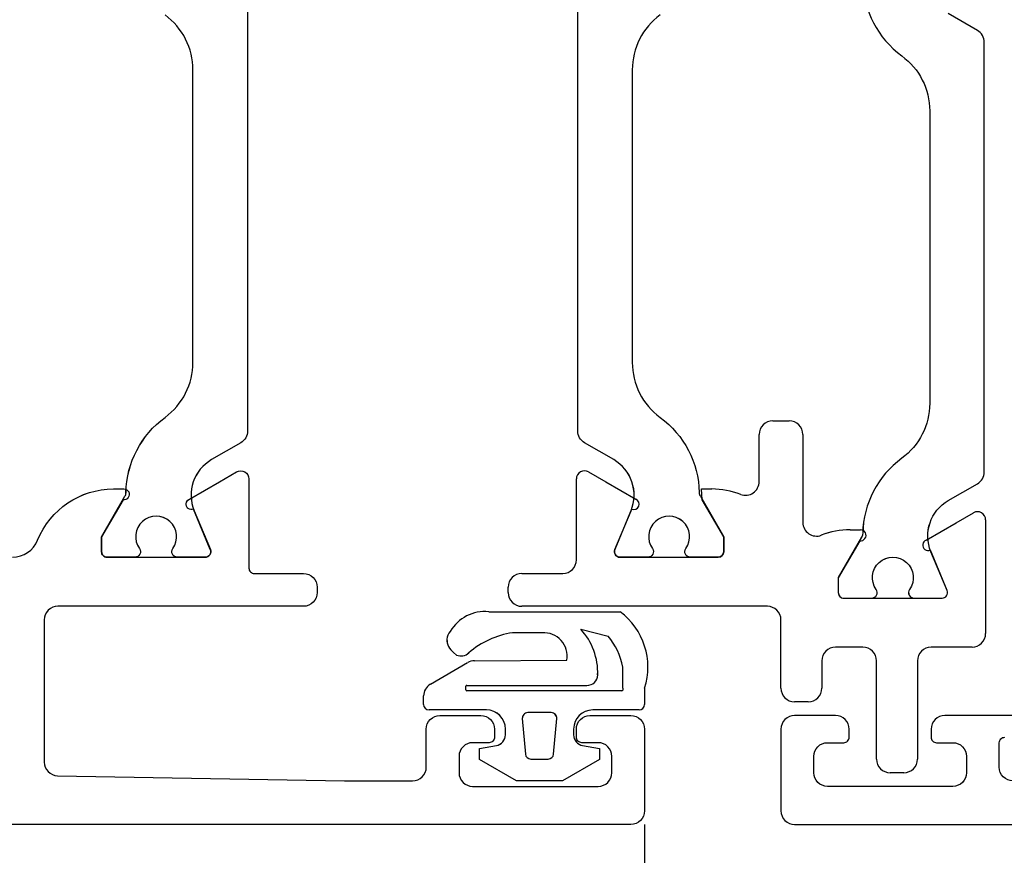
# Model space of a CAD drawing. Header units: millimetres. Extents: x 111285 to 237437, y -9513 to 52045.
# Tile 64 of 117: x 140076 to 140112, y 399 to 430. Entities that reach past the tile are written whole.
import ezdxf

# ---------------------------------------------------------------- set-up
doc = ezdxf.new("R2010")
doc.units = ezdxf.units.MM
doc.header["$LTSCALE"] = 100
doc.layers.get('0').update_dxf_attribs({"color": 252})
doc.layers.add('0-BUITENKOZIJNEN', color=252, linetype='Continuous')

# ---------------------------------------------------------------- blocks, each defined once
blk = doc.blocks.new('SR8-hori')
at = {"linetype": 'Continuous'}
for p, q in [((2461.291, 2.701), (2466.102, 2.7)), ((2459.877, 1.978), (2459.877, 1.978)), ((2459.877, 1.978), (2459.877, 1.978)), ((2459.877, 1.978), (2459.877, 1.978)), ((2463.248, 1.929), (2462.157, 1.93)), ((2462.157, 1.93), (2462.157, 1.93)), ((2463.248, 1.929), (2463.248, 1.929)), ((2464.665, 2.057), (2465.666, 1.802)), ((2459.756, 1.697), (2459.756, 1.697)), ((2465.666, 1.802), (2465.666, 1.802)), ((2460.112, 1.114), (2460, 1.209)), ((2460, 1.209), (2460, 1.209)), ((2460.112, 1.114), (2460.112, 1.114)), ((2460.554, 1.194), (2460.554, 1.194)), ((2460.554, 1.194), (2460.554, 1.194)), ((2460.554, 1.194), (2460.554, 1.194)), ((2459.151, 0.046), (2460.517, 0.835)), ((2460.517, 0.835), (2460.517, 0.835)), ((2460.767, 0.902), (2464.152, 0.927)), ((2460.767, 0.902), (2460.767, 0.902)), ((2464.152, 0.927), (2464.152, 0.927)), ((2466.199, 0.674), (2466.199, 0.674)), ((2459.151, 0.046), (2459.151, 0.046)), ((2460.481, 0.002), (2460.481, 0.002)), ((2460.481, 0.002), (2464.885, 0.001)), ((2460.451, -0.168), (2460.451, -0.028)), ((2460.451, -0.028), (2460.451, -0.028)), ((2466.171, -0.2), (2460.481, -0.198)), ((2466.201, -0.1), (2466.201, -0.1)), ((2466.201, -0.1), (2466.201, -0.17)), ((2466.201, -0.17), (2466.201, -0.17)), ((2467.001, -0.1), (2467.001, -0.7)), ((2458.901, -0.698), (2458.901, -0.387)), ((2458.901, -0.387), (2458.901, -0.387)), ((2461.201, -0.899), (2459.101, -0.898)), ((2463.583, -0.999), (2462.719, -0.999)), ((2462.719, -0.999), (2462.719, -0.999)), ((2463.583, -0.999), (2463.583, -0.999)), ((2466.801, -0.9), (2465.101, -0.9)), ((2462.52, -1.216), (2462.52, -1.216)), ((2462.52, -1.216), (2462.633, -2.516)), ((2463.668, -2.517), (2463.782, -1.217)), ((2463.782, -1.217), (2463.782, -1.217)), ((2461.901, -1.81), (2461.901, -1.599)), ((2464.401, -1.599), (2464.401, -1.811)), ((2460.951, -2.313), (2461.57, -2.204)), ((2460.951, -2.713), (2460.951, -2.313)), ((2463.668, -2.517), (2463.668, -2.517)), ((2464.731, -2.205), (2465.351, -2.314)), ((2465.351, -2.314), (2465.351, -2.714)), ((2462.311, -3.499), (2460.951, -2.713)), ((2462.833, -2.699), (2462.833, -2.699)), ((2462.833, -2.699), (2463.469, -2.699)), ((2463.469, -2.699), (2463.469, -2.699)), ((2465.351, -2.714), (2463.99, -3.499)), ((2463.99, -3.499), (2462.311, -3.499))]:
    blk.add_line(p, q, dxfattribs=at)
for p, q in [((2464.665, 2.057), (2464.665, 2.057)), ((2465.283, 0.383), (2465.283, 0.383)), ((2464.885, 0.001), (2464.885, 0.001)), ((2467, -5.1), (2467, -1019.6))]:
    blk.add_line(p, q)
for points in [[(2452.45, 25.075), (2452.45, 9.325, -0.267949), (2452.2, 8.892), (2451.132, 8.275, 0.376373), (2450.496, 6.402), (2451.087, 4.977, -0.534511), (2450.902, 4.7), (2449.875, 4.7, -0.609065), (2449.712, 5.016, 1.936492), (2448.488, 5.016, -0.609065), (2448.325, 4.7), (2447.3, 4.7, -0.414214), (2447.1, 4.9), (2447.1, 5.45), (2447.956, 6.932, 0.126173), (2447.996, 7.075, -0.233397), (2449.427, 9.824, 0.239087), (2450.45, 11.841), (2450.45, 22.559, 0.239087), (2449.427, 24.576, -0.233397)], [(2467.573, 24.576, 0.239087), (2466.55, 22.559), (2466.55, 11.841, 0.239087), (2467.573, 9.824, -0.233397), (2469.004, 7.075, 0.126173), (2469.044, 6.932), (2469.9, 5.45), (2469.9, 4.9), (2469.9, 4.9, -0.414214), (2469.7, 4.7), (2468.675, 4.7, -0.609065), (2468.512, 5.016, 1.936492), (2467.288, 5.016, -0.609065), (2467.125, 4.7), (2466.098, 4.7, -0.534511), (2465.913, 4.977), (2466.504, 6.402, 0.376373), (2465.868, 8.275), (2464.8, 8.892, -0.267949), (2464.55, 9.325), (2464.55, 25.075, -0.267949)], [(2474.996, 25.825, 0.233397), (2476.427, 23.076, -0.239087), (2477.45, 21.059), (2477.45, 10.341, -0.239087), (2476.427, 8.324, 0.233397), (2474.996, 5.575, -0.126173), (2474.956, 5.432), (2474.1, 3.95), (2474.1, 3.4), (2474.1, 3.4, 0.414214), (2474.3, 3.2), (2475.325, 3.2, 0.609065), (2475.488, 3.516, -1.936492), (2476.712, 3.516, 0.609065), (2476.875, 3.2), (2477.902, 3.2, 0.534511), (2478.087, 3.477), (2477.496, 4.902, -0.376373), (2478.132, 6.775), (2479.2, 7.392, 0.267949), (2479.45, 7.825), (2479.45, 23.575, 0.267949), (2479.2, 24.008), (2478.132, 24.625, -0.376373)], [(2443.831, 4.7, 0.305615), (2444.758, 5.325, -0.305615), (2447.539, 7.2), (2447.916, 7.2, -1.077346), (2447.886, 6.802), (2447.1, 5.44), (2447.1, 4.9), (2447.1, 4.9, 0.414214), (2447.3, 4.7), (2447.3, 4.7), (2450.902, 4.7, 0.534511), (2451.087, 4.977), (2451.087, 4.977), (2450.473, 6.458, -1), (2450.32, 6.828), (2450.32, 6.828), (2451.421, 7.464), (2452.05, 7.827, -0.57735), (2452.5, 7.567), (2452.5, 7.567), (2452.5, 4.3, 0.414214), (2452.7, 4.1), (2452.7, 4.1), (2454.5, 4.1), (2454.5, 4.1, -0.414214), (2455, 3.6), (2455, 3.6), (2455, 3.4, -0.414214), (2454.5, 2.9), (2454.5, 2.9), (2445.5, 2.9, 0.414214), (2445, 2.4), (2445, 2.4), (2445, -2.809, 0.408899), (2445.491, -3.309), (2456, -3.5), (2456, -3.5), (2458.5, -3.5), (2458.5, -3.5, 0.414214), (2459, -3), (2459, -1.6), (2459, -1.6, -0.414214), (2459.5, -1.1), (2461, -1.1, -0.414214), (2461.5, -1.6), (2461.5, -1.9, -0.414214), (2461.3, -2.1), (2460.7, -2.1, 0.414214), (2460.2, -2.6), (2460.2, -2.6), (2460.2, -3.2, 0.414214), (2460.7, -3.7), (2465.3, -3.7), (2465.3, -3.7, 0.414214), (2465.8, -3.2), (2465.8, -2.6, 0.414214), (2465.3, -2.1), (2465.3, -2.1), (2464.7, -2.1, -0.414214), (2464.5, -1.9), (2464.5, -1.6, -0.414214), (2465, -1.1), (2466.5, -1.1, -0.414214), (2467, -1.6), (2467, -4.6), (2467, -4.6, -0.414214), (2466.5, -5.1), (2373.5, -5.1)]]:
    blk.add_lwpolyline(points, format="xyb", dxfattribs=at)
for centre, radius, start, end in [((2461.156, 1.223), 1.485, 84.7926, 149.4418), ((2464.599, 0.673), 2.524, 342.1607, 53.426), ((2460.245, 1.653), 0.49, 138.5032, 174.8745), ((2462.655, -1.271), 3.239, 98.8437, 130.4452), ((2463.309, 1.074), 0.857, 350.0887, 94.0617), ((2462.952, 0.473), 2.332, 357.769, 42.7547), ((2460.346, 1.686), 0.589, 179.0049, 234.085), ((2463.839, 0.25), 2.398, 10.1825, 40.3565), ((2460.276, 1.47), 0.392, 245.2534, 315.2852), ((2460.767, 0.402), 0.5, 89.9865, 119.9865), ((2464.892, 0.391), 0.39, 268.98, 358.7916), ((2403.92, 0.117), 62.281, 359.8007, 0.51209), ((2459.401, -0.387), 0.5, 119.9865, 179.9865), ((2460.481, -0.028), 0.03, 89.9865, 179.9865), ((2460.481, -0.168), 0.03, 179.9865, 269.9865), ((2466.171, -0.17), 0.03, 269.9865, 359.9865), ((2459.101, -0.698), 0.2, 179.9865, 269.9865), ((2466.801, -0.7), 0.2, 269.9865, 359.9865), ((2461.201, -1.599), 0.7, 359.9865, 89.9865), ((2462.719, -1.199), 0.2, 89.9865, 184.9865), ((2463.583, -1.199), 0.2, 354.9865, 89.9865), ((2465.101, -1.6), 0.7, 89.9865, 179.9865), ((2461.501, -1.81), 0.4, 279.9865, 359.9865), ((2464.801, -1.811), 0.4, 179.9865, 259.9865), ((2462.833, -2.499), 0.2, 184.9865, 269.9865), ((2463.469, -2.499), 0.2, 269.9865, 354.9865)]:
    blk.add_arc(centre, radius, start, end, dxfattribs=at)
blk.add_arc((2467, -5.1), 1014.5, 179.997825, 270)
at = {"layer": '0-BUITENKOZIJNEN', "linetype": 'Continuous'}
for p, q in [((2471.7, 9.7), (2471.7, 9.7)), ((2471.7, 9.7), (2472.3, 9.7)), ((2472.3, 9.7), (2472.3, 9.7)), ((2471.2, 9.2), (2471.2, 9.2)), ((2471.2, 7.47), (2471.2, 9.2)), ((2472.8, 9.2), (2472.8, 9.2)), ((2472.8, 9.2), (2472.8, 5.973)), ((2464.95, 7.827), (2465.579, 7.464)), ((2464.5, 4.6), (2464.5, 7.567)), ((2465.579, 7.464), (2465.579, 7.464)), ((2465.579, 7.464), (2466.68, 6.828)), ((2471.2, 7.47), (2471.2, 7.47)), ((2469.114, 6.802), (2469.084, 7.2)), ((2469.084, 7.2), (2469.461, 7.2)), ((2469.9, 5.44), (2469.114, 6.802)), ((2466.527, 6.458), (2465.913, 4.977)), ((2466.527, 6.458), (2466.527, 6.458)), ((2478.421, 5.964), (2479.05, 6.327)), ((2479.05, 6.327), (2479.05, 6.327)), ((2472.8, 5.973), (2472.8, 5.973)), ((2477.32, 5.328), (2478.421, 5.964)), ((2478.421, 5.964), (2478.421, 5.964)), ((2479.5, 6.067), (2479.5, 1.9)), ((2469.9, 4.9), (2469.9, 5.44)), ((2473.477, 5.506), (2473.477, 5.506)), ((2474.539, 5.7), (2474.539, 5.7)), ((2474.539, 5.7), (2474.916, 5.7)), ((2474.916, 5.7), (2474.916, 5.7)), ((2474.886, 5.302), (2474.1, 3.94)), ((2474.886, 5.302), (2474.886, 5.302)), ((2477.32, 5.328), (2477.32, 5.328)), ((2465.913, 4.977), (2465.913, 4.977)), ((2466.098, 4.7), (2469.7, 4.7)), ((2469.9, 4.9), (2469.9, 4.9)), ((2478.087, 3.477), (2477.473, 4.958)), ((2462.5, 4.1), (2464, 4.1)), ((2474.1, 3.94), (2474.1, 3.94)), ((2474.1, 3.94), (2474.1, 3.4)), ((2462, 3.4), (2462, 3.6)), ((2474.1, 3.4), (2474.1, 3.4)), ((2478.087, 3.477), (2478.087, 3.477)), ((2471.5, 2.9), (2462.5, 2.9)), ((2471.5, 2.9), (2471.5, 2.9)), ((2474.3, 3.2), (2474.3, 3.2)), ((2474.3, 3.2), (2477.902, 3.2)), ((2477.902, 3.2), (2477.902, 3.2)), ((2472, -0.1), (2472, 2.4)), ((2472, 2.4), (2472, 2.4)), ((2479.5, 1.9), (2479.5, 1.9)), ((2475, 1.4), (2474, 1.4)), ((2474, 1.4), (2474, 1.4)), ((2475, 1.4), (2475, 1.4)), ((2479, 1.4), (2477.5, 1.4)), ((2479, 1.4), (2479, 1.4)), ((2473.5, 0.9), (2473.5, 0.9)), ((2473.5, 0.9), (2473.5, -0.1)), ((2475.5, -2.7), (2475.5, 0.9)), ((2475.5, 0.9), (2475.5, 0.9)), ((2477, 0.9), (2477, -2.7)), ((2473, -0.6), (2472.5, -0.6)), ((2476.5, -3.2), (2476, -3.2))]:
    blk.add_line(p, q, dxfattribs=at)
for points in [[(2480.5, -3.5, -0.414214), (2480, -3), (2480, -3), (2480, -2.1), (2480, -2.1, -0.414214), (2480.2, -1.9)], [(2481.1, -1.1), (2478, -1.1), (2478, -1.1, 0.414214), (2477.5, -1.6), (2477.5, -1.6), (2477.5, -1.9), (2477.5, -1.9, 0.414214), (2477.7, -2.1), (2477.7, -2.1), (2478.3, -2.1), (2478.3, -2.1, -0.414214), (2478.8, -2.6), (2478.8, -2.6), (2478.8, -3.2), (2478.8, -3.2, -0.414214), (2478.3, -3.7), (2473.7, -3.7, -0.414214), (2473.2, -3.2), (2473.2, -3.2), (2473.2, -2.6), (2473.2, -2.6, -0.414214), (2473.7, -2.1), (2473.7, -2.1), (2474.3, -2.1), (2474.3, -2.1, 0.414214), (2474.5, -1.9), (2474.5, -1.9), (2474.5, -1.6), (2474.5, -1.6, 0.414214), (2474, -1.1), (2474, -1.1), (2472.5, -1.1), (2472.5, -1.1, 0.414214), (2472, -1.6), (2472, -1.6), (2472, -4.6, 0.414214), (2472.5, -5.1), (2472.5, -5.1), (2539.5, -5.1, 0.414214)]]:
    blk.add_lwpolyline(points, format="xyb", dxfattribs=at)
for centre, radius, start, end in [((2471.7, 9.2), 0.5, 90, 180), ((2472.3, 9.2), 0.5, 0, 90), ((2464.8, 7.567), 0.3, 60, 180), ((2470.7, 7.47), 0.5, 249.2169, 0), ((2469.444, 4.161), 3.039, 69.2169, 89.679), ((2466.604, 6.643), 0.2, 247.5, 67.5), ((2479.2, 6.067), 0.3, 360, 120), ((2473.3, 5.973), 0.5, 180, 290.7284), ((2474.539, 2.7), 3, 90, 110.7284), ((2474.916, 5.5), 0.2, 261.4707, 90), ((2477.396, 5.143), 0.2, 112.5, 292.5), ((2466.098, 4.9), 0.2, 157.5, 270), ((2469.7, 4.9), 0.2, 270, 360), ((2464, 4.6), 0.5, 270, 0), ((2462.5, 3.6), 0.5, 90, 180), ((2462.5, 3.4), 0.5, 180, 270), ((2474.3, 3.4), 0.2, 180, 270), ((2477.902, 3.4), 0.2, 270, 22.5), ((2471.5, 2.4), 0.5, 0, 90), ((2479, 1.9), 0.5, 270, 0), ((2474, 0.9), 0.5, 90, 180), ((2475, 0.9), 0.5, 0, 90), ((2477.5, 0.9), 0.5, 90, 180), ((2472.5, -0.1), 0.5, 180, 270), ((2473, -0.1), 0.5, 270, 0), ((2476, -2.7), 0.5, 180, 270), ((2476.5, -2.7), 0.5, 270, 0)]:
    blk.add_arc(centre, radius, start, end, dxfattribs=at)
blk = doc.blocks.new('onderlegger beganegrond')
blk.add_blockref('SR8-hori', (11480, 405.1))

msp = doc.modelspace()

# ---------------------------------------------------------------- linework, layer by layer
at = {"linetype": 'Continuous'}
for p, q in [((140093.289, 407.801), (140098.101, 407.8)), ((140093.289, 407.801), (140098.101, 407.8)), ((140093.289, 407.801), (140098.101, 407.8)), ((140091.876, 407.078), (140091.876, 407.078)), ((140091.876, 407.078), (140091.876, 407.078)), ((140091.876, 407.078), (140091.876, 407.078)), ((140091.876, 407.078), (140091.876, 407.078)), ((140091.876, 407.078), (140091.876, 407.078)), ((140091.876, 407.078), (140091.876, 407.078)), ((140091.876, 407.078), (140091.876, 407.078)), ((140091.876, 407.078), (140091.876, 407.078)), ((140091.876, 407.078), (140091.876, 407.078)), ((140096.663, 407.157), (140097.665, 406.902)), ((140096.663, 407.157), (140097.665, 406.902)), ((140096.663, 407.157), (140097.665, 406.902)), ((140091.755, 406.797), (140091.755, 406.797)), ((140091.755, 406.797), (140091.755, 406.797)), ((140091.755, 406.797), (140091.755, 406.797)), ((140095.246, 407.029), (140094.156, 407.03)), ((140094.156, 407.03), (140094.156, 407.03)), ((140095.246, 407.029), (140094.156, 407.03)), ((140094.156, 407.03), (140094.156, 407.03)), ((140095.246, 407.029), (140094.156, 407.03)), ((140094.156, 407.03), (140094.156, 407.03)), ((140095.246, 407.029), (140095.246, 407.029)), ((140095.246, 407.029), (140095.246, 407.029)), ((140095.246, 407.029), (140095.246, 407.029)), ((140097.665, 406.902), (140097.665, 406.902)), ((140097.665, 406.902), (140097.665, 406.902)), ((140097.665, 406.902), (140097.665, 406.902)), ((140092.11, 406.214), (140091.998, 406.309)), ((140091.998, 406.309), (140091.998, 406.309)), ((140092.11, 406.214), (140091.998, 406.309)), ((140091.998, 406.309), (140091.998, 406.309)), ((140092.11, 406.214), (140091.998, 406.309)), ((140091.998, 406.309), (140091.998, 406.309)), ((140092.11, 406.214), (140092.11, 406.214)), ((140092.11, 406.214), (140092.11, 406.214)), ((140092.11, 406.214), (140092.11, 406.214)), ((140092.553, 406.294), (140092.553, 406.294)), ((140092.553, 406.294), (140092.553, 406.294)), ((140092.553, 406.294), (140092.553, 406.294)), ((140092.553, 406.294), (140092.553, 406.294)), ((140092.553, 406.294), (140092.553, 406.294)), ((140092.553, 406.294), (140092.553, 406.294)), ((140092.553, 406.294), (140092.553, 406.294)), ((140092.553, 406.294), (140092.553, 406.294)), ((140092.553, 406.294), (140092.553, 406.294)), ((140092.766, 406.002), (140096.151, 406.027)), ((140092.766, 406.002), (140096.151, 406.027)), ((140092.766, 406.002), (140096.151, 406.027)), ((140092.766, 406.002), (140092.766, 406.002)), ((140092.766, 406.002), (140092.766, 406.002)), ((140092.766, 406.002), (140092.766, 406.002)), ((140096.151, 406.027), (140096.151, 406.027)), ((140096.151, 406.027), (140096.151, 406.027)), ((140096.151, 406.027), (140096.151, 406.027)), ((140091.15, 405.146), (140092.516, 405.935)), ((140091.15, 405.146), (140092.516, 405.935)), ((140091.15, 405.146), (140092.516, 405.935)), ((140092.516, 405.935), (140092.516, 405.935)), ((140092.516, 405.935), (140092.516, 405.935)), ((140092.516, 405.935), (140092.516, 405.935)), ((140098.198, 405.774), (140098.198, 405.774)), ((140098.198, 405.774), (140098.198, 405.774)), ((140098.198, 405.774), (140098.198, 405.774)), ((140091.15, 405.146), (140091.15, 405.146)), ((140091.15, 405.146), (140091.15, 405.146)), ((140091.15, 405.146), (140091.15, 405.146)), ((140092.449, 404.932), (140092.449, 405.072)), ((140092.449, 405.072), (140092.449, 405.072)), ((140092.449, 404.932), (140092.449, 405.072)), ((140092.449, 405.072), (140092.449, 405.072)), ((140092.449, 404.932), (140092.449, 405.072)), ((140092.449, 405.072), (140092.449, 405.072)), ((140092.479, 405.102), (140092.479, 405.102)), ((140092.479, 405.102), (140096.884, 405.101)), ((140092.479, 405.102), (140092.479, 405.102)), ((140092.479, 405.102), (140096.884, 405.101)), ((140092.479, 405.102), (140092.479, 405.102)), ((140092.479, 405.102), (140096.884, 405.101)), ((140098.17, 404.9), (140092.479, 404.902)), ((140098.17, 404.9), (140092.479, 404.902)), ((140098.17, 404.9), (140092.479, 404.902)), ((140098.2, 405), (140098.2, 405)), ((140098.2, 405), (140098.2, 404.93)), ((140098.2, 405), (140098.2, 405)), ((140098.2, 405), (140098.2, 404.93)), ((140098.2, 405), (140098.2, 405)), ((140098.2, 405), (140098.2, 404.93)), ((140098.2, 404.93), (140098.2, 404.93)), ((140098.2, 404.93), (140098.2, 404.93)), ((140098.2, 404.93), (140098.2, 404.93)), ((140099, 405), (140099, 404.4)), ((140099, 405), (140099, 404.4)), ((140099, 405), (140099, 404.4)), ((140090.9, 404.402), (140090.9, 404.713)), ((140090.9, 404.713), (140090.9, 404.713)), ((140090.9, 404.402), (140090.9, 404.713)), ((140090.9, 404.713), (140090.9, 404.713)), ((140090.9, 404.402), (140090.9, 404.713)), ((140090.9, 404.713), (140090.9, 404.713)), ((140093.199, 404.201), (140091.099, 404.202)), ((140093.199, 404.201), (140091.099, 404.202)), ((140093.199, 404.201), (140091.099, 404.202)), ((140098.799, 404.2), (140097.099, 404.2)), ((140098.799, 404.2), (140097.099, 404.2)), ((140098.799, 404.2), (140097.099, 404.2)), ((140094.518, 403.884), (140094.518, 403.884)), ((140094.518, 403.884), (140094.632, 402.584)), ((140094.518, 403.884), (140094.518, 403.884)), ((140094.518, 403.884), (140094.632, 402.584)), ((140094.518, 403.884), (140094.518, 403.884)), ((140094.518, 403.884), (140094.632, 402.584)), ((140095.581, 404.101), (140094.718, 404.101)), ((140094.718, 404.101), (140094.718, 404.101)), ((140095.581, 404.101), (140094.718, 404.101)), ((140094.718, 404.101), (140094.718, 404.101)), ((140095.581, 404.101), (140094.718, 404.101)), ((140094.718, 404.101), (140094.718, 404.101)), ((140095.581, 404.101), (140095.581, 404.101)), ((140095.581, 404.101), (140095.581, 404.101)), ((140095.581, 404.101), (140095.581, 404.101)), ((140095.666, 402.583), (140095.78, 403.883)), ((140095.666, 402.583), (140095.78, 403.883)), ((140095.666, 402.583), (140095.78, 403.883)), ((140095.78, 403.883), (140095.78, 403.883)), ((140095.78, 403.883), (140095.78, 403.883)), ((140095.78, 403.883), (140095.78, 403.883)), ((140093.899, 403.29), (140093.899, 403.501)), ((140093.899, 403.29), (140093.899, 403.501)), ((140093.899, 403.29), (140093.899, 403.501)), ((140096.399, 403.501), (140096.399, 403.289)), ((140096.399, 403.501), (140096.399, 403.289)), ((140096.399, 403.501), (140096.399, 403.289)), ((140092.949, 402.787), (140093.569, 402.896)), ((140092.949, 402.787), (140093.569, 402.896)), ((140092.949, 402.787), (140093.569, 402.896)), ((140092.949, 402.387), (140092.949, 402.787)), ((140092.949, 402.387), (140092.949, 402.787)), ((140092.949, 402.387), (140092.949, 402.787)), ((140096.73, 402.895), (140097.349, 402.786)), ((140096.73, 402.895), (140097.349, 402.786)), ((140096.73, 402.895), (140097.349, 402.786)), ((140097.349, 402.786), (140097.349, 402.386)), ((140097.349, 402.786), (140097.349, 402.386)), ((140097.349, 402.786), (140097.349, 402.386)), ((140094.309, 401.601), (140092.949, 402.387)), ((140094.309, 401.601), (140092.949, 402.387)), ((140094.309, 401.601), (140092.949, 402.387)), ((140094.831, 402.401), (140094.831, 402.401)), ((140094.831, 402.401), (140095.467, 402.401)), ((140094.831, 402.401), (140094.831, 402.401)), ((140094.831, 402.401), (140095.467, 402.401)), ((140094.831, 402.401), (140094.831, 402.401)), ((140094.831, 402.401), (140095.467, 402.401)), ((140095.467, 402.401), (140095.467, 402.401)), ((140095.467, 402.401), (140095.467, 402.401)), ((140095.467, 402.401), (140095.467, 402.401)), ((140095.666, 402.583), (140095.666, 402.583)), ((140095.666, 402.583), (140095.666, 402.583)), ((140095.666, 402.583), (140095.666, 402.583)), ((140097.349, 402.386), (140095.989, 401.601)), ((140097.349, 402.386), (140095.989, 401.601)), ((140097.349, 402.386), (140095.989, 401.601)), ((140095.989, 401.601), (140094.309, 401.601)), ((140095.989, 401.601), (140094.309, 401.601)), ((140095.989, 401.601), (140094.309, 401.601))]:
    msp.add_line(p, q, dxfattribs=at)
for p, q in [((140096.663, 407.157), (140096.663, 407.157)), ((140096.663, 407.157), (140096.663, 407.157)), ((140096.663, 407.157), (140096.663, 407.157)), ((140097.281, 405.483), (140097.281, 405.483)), ((140097.281, 405.483), (140097.281, 405.483)), ((140097.281, 405.483), (140097.281, 405.483)), ((140096.884, 405.101), (140096.884, 405.101)), ((140096.884, 405.101), (140096.884, 405.101)), ((140096.884, 405.101), (140096.884, 405.101)), ((140098.999, 400), (140098.999, -614.5)), ((140098.999, 400), (140098.999, -614.5)), ((140098.999, 400), (140098.999, -614.5))]:
    msp.add_line(p, q)
for points in [[(140106.994, 430.925, 0.233397), (140108.426, 428.176, -0.239087), (140109.449, 426.159), (140109.449, 415.441, -0.239087), (140108.426, 413.424, 0.233397), (140106.994, 410.675, -0.126173), (140106.954, 410.532), (140106.099, 409.05), (140106.099, 408.5), (140106.099, 408.5, 0.414214), (140106.299, 408.3), (140107.324, 408.3, 0.609065), (140107.487, 408.616, -1.936492), (140108.71, 408.616, 0.609065), (140108.873, 408.3), (140109.9, 408.3, 0.534511), (140110.085, 408.577), (140109.495, 410.002, -0.376373), (140110.13, 411.875), (140111.199, 412.492, 0.267949), (140111.449, 412.925), (140111.449, 428.675, 0.267949), (140111.199, 429.108), (140110.13, 429.725, -0.376373)], [(140106.994, 430.925, 0.233397), (140108.426, 428.176, -0.239087), (140109.449, 426.159), (140109.449, 415.441, -0.239087), (140108.426, 413.424, 0.233397), (140106.994, 410.675, -0.126173), (140106.954, 410.532), (140106.099, 409.05), (140106.099, 408.5), (140106.099, 408.5, 0.414214), (140106.299, 408.3), (140107.324, 408.3, 0.609065), (140107.487, 408.616, -1.936492), (140108.71, 408.616, 0.609065), (140108.873, 408.3), (140109.9, 408.3, 0.534511), (140110.085, 408.577), (140109.495, 410.002, -0.376373), (140110.13, 411.875), (140111.199, 412.492, 0.267949), (140111.449, 412.925), (140111.449, 428.675, 0.267949), (140111.199, 429.108), (140110.13, 429.725, -0.376373)], [(140106.994, 430.925, 0.233397), (140108.426, 428.176, -0.239087), (140109.449, 426.159), (140109.449, 415.441, -0.239087), (140108.426, 413.424, 0.233397), (140106.994, 410.675, -0.126173), (140106.954, 410.532), (140106.099, 409.05), (140106.099, 408.5), (140106.099, 408.5, 0.414214), (140106.299, 408.3), (140107.324, 408.3, 0.609065), (140107.487, 408.616, -1.936492), (140108.71, 408.616, 0.609065), (140108.873, 408.3), (140109.9, 408.3, 0.534511), (140110.085, 408.577), (140109.495, 410.002, -0.376373), (140110.13, 411.875), (140111.199, 412.492, 0.267949), (140111.449, 412.925), (140111.449, 428.675, 0.267949), (140111.199, 429.108), (140110.13, 429.725, -0.376373)], [(140084.449, 430.175), (140084.449, 414.425, -0.267949), (140084.199, 413.992), (140083.13, 413.375, 0.376373), (140082.495, 411.502), (140083.085, 410.077, -0.534511), (140082.9, 409.8), (140081.873, 409.8, -0.609065), (140081.71, 410.116, 1.936492), (140080.487, 410.116, -0.609065), (140080.324, 409.8), (140079.299, 409.8, -0.414214), (140079.099, 410), (140079.099, 410.55), (140079.954, 412.032, 0.126173), (140079.994, 412.175, -0.233397), (140081.426, 414.924, 0.239087), (140082.449, 416.941), (140082.449, 427.659, 0.239087), (140081.426, 429.676, -0.233397)], [(140084.449, 430.175), (140084.449, 414.425, -0.267949), (140084.199, 413.992), (140083.13, 413.375, 0.376373), (140082.495, 411.502), (140083.085, 410.077, -0.534511), (140082.9, 409.8), (140081.873, 409.8, -0.609065), (140081.71, 410.116, 1.936492), (140080.487, 410.116, -0.609065), (140080.324, 409.8), (140079.299, 409.8, -0.414214), (140079.099, 410), (140079.099, 410.55), (140079.954, 412.032, 0.126173), (140079.994, 412.175, -0.233397), (140081.426, 414.924, 0.239087), (140082.449, 416.941), (140082.449, 427.659, 0.239087), (140081.426, 429.676, -0.233397)], [(140084.449, 430.175), (140084.449, 414.425, -0.267949), (140084.199, 413.992), (140083.13, 413.375, 0.376373), (140082.495, 411.502), (140083.085, 410.077, -0.534511), (140082.9, 409.8), (140081.873, 409.8, -0.609065), (140081.71, 410.116, 1.936492), (140080.487, 410.116, -0.609065), (140080.324, 409.8), (140079.299, 409.8, -0.414214), (140079.099, 410), (140079.099, 410.55), (140079.954, 412.032, 0.126173), (140079.994, 412.175, -0.233397), (140081.426, 414.924, 0.239087), (140082.449, 416.941), (140082.449, 427.659, 0.239087), (140081.426, 429.676, -0.233397)], [(140099.571, 429.676, 0.239087), (140098.549, 427.659), (140098.549, 416.941, 0.239087), (140099.571, 414.924, -0.233397), (140101.003, 412.175, 0.126173), (140101.043, 412.032), (140101.899, 410.55), (140101.899, 410), (140101.899, 410, -0.414214), (140101.699, 409.8), (140100.673, 409.8, -0.609065), (140100.51, 410.116, 1.936492), (140099.287, 410.116, -0.609065), (140099.124, 409.8), (140098.097, 409.8, -0.534511), (140097.912, 410.077), (140098.502, 411.502, 0.376373), (140097.867, 413.375), (140096.799, 413.992, -0.267949), (140096.549, 414.425), (140096.549, 430.175, -0.267949)], [(140099.571, 429.676, 0.239087), (140098.549, 427.659), (140098.549, 416.941, 0.239087), (140099.571, 414.924, -0.233397), (140101.003, 412.175, 0.126173), (140101.043, 412.032), (140101.899, 410.55), (140101.899, 410), (140101.899, 410, -0.414214), (140101.699, 409.8), (140100.673, 409.8, -0.609065), (140100.51, 410.116, 1.936492), (140099.287, 410.116, -0.609065), (140099.124, 409.8), (140098.097, 409.8, -0.534511), (140097.912, 410.077), (140098.502, 411.502, 0.376373), (140097.867, 413.375), (140096.799, 413.992, -0.267949), (140096.549, 414.425), (140096.549, 430.175, -0.267949)], [(140099.571, 429.676, 0.239087), (140098.549, 427.659), (140098.549, 416.941, 0.239087), (140099.571, 414.924, -0.233397), (140101.003, 412.175, 0.126173), (140101.043, 412.032), (140101.899, 410.55), (140101.899, 410), (140101.899, 410, -0.414214), (140101.699, 409.8), (140100.673, 409.8, -0.609065), (140100.51, 410.116, 1.936492), (140099.287, 410.116, -0.609065), (140099.124, 409.8), (140098.097, 409.8, -0.534511), (140097.912, 410.077), (140098.502, 411.502, 0.376373), (140097.867, 413.375), (140096.799, 413.992, -0.267949), (140096.549, 414.425), (140096.549, 430.175, -0.267949)], [(140075.829, 409.8, 0.305615), (140076.756, 410.425, -0.305615), (140079.537, 412.3), (140079.915, 412.3, -1.077346), (140079.885, 411.902), (140079.099, 410.54), (140079.099, 410), (140079.099, 410, 0.414214), (140079.299, 409.8), (140079.299, 409.8), (140082.9, 409.8, 0.534511), (140083.085, 410.077), (140083.085, 410.077), (140082.471, 411.558, -1), (140082.318, 411.928), (140082.318, 411.928), (140083.42, 412.564), (140084.049, 412.927, -0.57735), (140084.499, 412.667), (140084.499, 412.667), (140084.499, 409.4, 0.414214), (140084.699, 409.2), (140084.699, 409.2), (140086.499, 409.2), (140086.499, 409.2, -0.414214), (140086.999, 408.7), (140086.999, 408.7), (140086.999, 408.5, -0.414214), (140086.499, 408), (140086.499, 408), (140077.499, 408, 0.414214), (140076.999, 407.5), (140076.999, 407.5), (140076.999, 402.291, 0.408899), (140077.489, 401.791), (140087.999, 401.6), (140087.999, 401.6), (140090.499, 401.6), (140090.499, 401.6, 0.414214), (140090.999, 402.1), (140090.999, 403.5), (140090.999, 403.5, -0.414214), (140091.499, 404), (140092.999, 404, -0.414214), (140093.499, 403.5), (140093.499, 403.2, -0.414214), (140093.299, 403), (140092.699, 403, 0.414214), (140092.199, 402.5), (140092.199, 402.5), (140092.199, 401.9, 0.414214), (140092.699, 401.4), (140097.299, 401.4), (140097.299, 401.4, 0.414214), (140097.799, 401.9), (140097.799, 402.5, 0.414214), (140097.299, 403), (140097.299, 403), (140096.699, 403, -0.414214), (140096.499, 403.2), (140096.499, 403.5, -0.414214), (140096.999, 404), (140098.499, 404, -0.414214), (140098.999, 403.5), (140098.999, 400.5), (140098.999, 400.5, -0.414214), (140098.499, 400), (140005.499, 400)], [(140075.829, 409.8, 0.305615), (140076.756, 410.425, -0.305615), (140079.537, 412.3), (140079.915, 412.3, -1.077346), (140079.885, 411.902), (140079.099, 410.54), (140079.099, 410), (140079.099, 410, 0.414214), (140079.299, 409.8), (140079.299, 409.8), (140082.9, 409.8, 0.534511), (140083.085, 410.077), (140083.085, 410.077), (140082.471, 411.558, -1), (140082.318, 411.928), (140082.318, 411.928), (140083.42, 412.564), (140084.049, 412.927, -0.57735), (140084.499, 412.667), (140084.499, 412.667), (140084.499, 409.4, 0.414214), (140084.699, 409.2), (140084.699, 409.2), (140086.499, 409.2), (140086.499, 409.2, -0.414214), (140086.999, 408.7), (140086.999, 408.7), (140086.999, 408.5, -0.414214), (140086.499, 408), (140086.499, 408), (140077.499, 408, 0.414214), (140076.999, 407.5), (140076.999, 407.5), (140076.999, 402.291, 0.408899), (140077.489, 401.791), (140087.999, 401.6), (140087.999, 401.6), (140090.499, 401.6), (140090.499, 401.6, 0.414214), (140090.999, 402.1), (140090.999, 403.5), (140090.999, 403.5, -0.414214), (140091.499, 404), (140092.999, 404, -0.414214), (140093.499, 403.5), (140093.499, 403.2, -0.414214), (140093.299, 403), (140092.699, 403, 0.414214), (140092.199, 402.5), (140092.199, 402.5), (140092.199, 401.9, 0.414214), (140092.699, 401.4), (140097.299, 401.4), (140097.299, 401.4, 0.414214), (140097.799, 401.9), (140097.799, 402.5, 0.414214), (140097.299, 403), (140097.299, 403), (140096.699, 403, -0.414214), (140096.499, 403.2), (140096.499, 403.5, -0.414214), (140096.999, 404), (140098.499, 404, -0.414214), (140098.999, 403.5), (140098.999, 400.5), (140098.999, 400.5, -0.414214), (140098.499, 400), (140005.499, 400)], [(140075.829, 409.8, 0.305615), (140076.756, 410.425, -0.305615), (140079.537, 412.3), (140079.915, 412.3, -1.077346), (140079.885, 411.902), (140079.099, 410.54), (140079.099, 410), (140079.099, 410, 0.414214), (140079.299, 409.8), (140079.299, 409.8), (140082.9, 409.8, 0.534511), (140083.085, 410.077), (140083.085, 410.077), (140082.471, 411.558, -1), (140082.318, 411.928), (140082.318, 411.928), (140083.42, 412.564), (140084.049, 412.927, -0.57735), (140084.499, 412.667), (140084.499, 412.667), (140084.499, 409.4, 0.414214), (140084.699, 409.2), (140084.699, 409.2), (140086.499, 409.2), (140086.499, 409.2, -0.414214), (140086.999, 408.7), (140086.999, 408.7), (140086.999, 408.5, -0.414214), (140086.499, 408), (140086.499, 408), (140077.499, 408, 0.414214), (140076.999, 407.5), (140076.999, 407.5), (140076.999, 402.291, 0.408899), (140077.489, 401.791), (140087.999, 401.6), (140087.999, 401.6), (140090.499, 401.6), (140090.499, 401.6, 0.414214), (140090.999, 402.1), (140090.999, 403.5), (140090.999, 403.5, -0.414214), (140091.499, 404), (140092.999, 404, -0.414214), (140093.499, 403.5), (140093.499, 403.2, -0.414214), (140093.299, 403), (140092.699, 403, 0.414214), (140092.199, 402.5), (140092.199, 402.5), (140092.199, 401.9, 0.414214), (140092.699, 401.4), (140097.299, 401.4), (140097.299, 401.4, 0.414214), (140097.799, 401.9), (140097.799, 402.5, 0.414214), (140097.299, 403), (140097.299, 403), (140096.699, 403, -0.414214), (140096.499, 403.2), (140096.499, 403.5, -0.414214), (140096.999, 404), (140098.499, 404, -0.414214), (140098.999, 403.5), (140098.999, 400.5), (140098.999, 400.5, -0.414214), (140098.499, 400), (140005.499, 400)]]:
    msp.add_lwpolyline(points, format="xyb", dxfattribs=at)
for centre, radius, start, end in [((140093.155, 406.323), 1.485, 84.7926, 149.4418), ((140093.155, 406.323), 1.485, 84.7926, 149.4418), ((140093.155, 406.323), 1.485, 84.7926, 149.4418), ((140096.597, 405.773), 2.524, 342.1607, 53.426), ((140096.597, 405.773), 2.524, 342.1607, 53.426), ((140096.597, 405.773), 2.524, 342.1607, 53.426), ((140092.243, 406.753), 0.49, 138.5032, 174.8745), ((140092.243, 406.753), 0.49, 138.5032, 174.8745), ((140092.243, 406.753), 0.49, 138.5032, 174.8745), ((140094.95, 405.573), 2.332, 357.769, 42.7547), ((140094.95, 405.573), 2.332, 357.769, 42.7547), ((140094.95, 405.573), 2.332, 357.769, 42.7547), ((140092.344, 406.786), 0.589, 179.0049, 234.085), ((140092.344, 406.786), 0.589, 179.0049, 234.085), ((140092.344, 406.786), 0.589, 179.0049, 234.085), ((140094.654, 403.829), 3.239, 98.8437, 130.4452), ((140094.654, 403.829), 3.239, 98.8437, 130.4452), ((140094.654, 403.829), 3.239, 98.8437, 130.4452), ((140095.307, 406.174), 0.857, 350.0887, 94.0617), ((140095.307, 406.174), 0.857, 350.0887, 94.0617), ((140095.307, 406.174), 0.857, 350.0887, 94.0617), ((140095.837, 405.35), 2.398, 10.1825, 40.3565), ((140095.837, 405.35), 2.398, 10.1825, 40.3565), ((140095.837, 405.35), 2.398, 10.1825, 40.3565), ((140092.274, 406.57), 0.392, 245.2534, 315.2852), ((140092.274, 406.57), 0.392, 245.2534, 315.2852), ((140092.274, 406.57), 0.392, 245.2534, 315.2852), ((140092.766, 405.502), 0.5, 89.9865, 119.9865), ((140092.766, 405.502), 0.5, 89.9865, 119.9865), ((140092.766, 405.502), 0.5, 89.9865, 119.9865), ((140035.919, 405.217), 62.281, 359.8007, 0.51209), ((140035.919, 405.217), 62.281, 359.8007, 0.51209), ((140035.919, 405.217), 62.281, 359.8007, 0.51209), ((140096.891, 405.491), 0.39, 268.98, 358.7916), ((140096.891, 405.491), 0.39, 268.98, 358.7916), ((140096.891, 405.491), 0.39, 268.98, 358.7916), ((140091.4, 404.713), 0.5, 119.9865, 179.9865), ((140091.4, 404.713), 0.5, 119.9865, 179.9865), ((140091.4, 404.713), 0.5, 119.9865, 179.9865), ((140092.479, 405.072), 0.03, 89.9865, 179.9865), ((140092.479, 405.072), 0.03, 89.9865, 179.9865), ((140092.479, 405.072), 0.03, 89.9865, 179.9865), ((140092.479, 404.932), 0.03, 179.9865, 269.9865), ((140092.479, 404.932), 0.03, 179.9865, 269.9865), ((140092.479, 404.932), 0.03, 179.9865, 269.9865), ((140098.17, 404.93), 0.03, 269.9865, 359.9865), ((140098.17, 404.93), 0.03, 269.9865, 359.9865), ((140098.17, 404.93), 0.03, 269.9865, 359.9865), ((140091.1, 404.402), 0.2, 179.9865, 269.9865), ((140091.1, 404.402), 0.2, 179.9865, 269.9865), ((140091.1, 404.402), 0.2, 179.9865, 269.9865), ((140093.199, 403.501), 0.7, 359.9865, 89.9865), ((140093.199, 403.501), 0.7, 359.9865, 89.9865), ((140093.199, 403.501), 0.7, 359.9865, 89.9865), ((140097.099, 403.5), 0.7, 89.9865, 179.9865), ((140097.099, 403.5), 0.7, 89.9865, 179.9865), ((140097.099, 403.5), 0.7, 89.9865, 179.9865), ((140098.8, 404.4), 0.2, 269.9865, 359.9865), ((140098.8, 404.4), 0.2, 269.9865, 359.9865), ((140098.8, 404.4), 0.2, 269.9865, 359.9865), ((140094.718, 403.901), 0.2, 89.9865, 184.9865), ((140094.718, 403.901), 0.2, 89.9865, 184.9865), ((140094.718, 403.901), 0.2, 89.9865, 184.9865), ((140095.581, 403.901), 0.2, 354.9865, 89.9865), ((140095.581, 403.901), 0.2, 354.9865, 89.9865), ((140095.581, 403.901), 0.2, 354.9865, 89.9865), ((140093.499, 403.29), 0.4, 279.9865, 359.9865), ((140093.499, 403.29), 0.4, 279.9865, 359.9865), ((140093.499, 403.29), 0.4, 279.9865, 359.9865), ((140096.799, 403.289), 0.4, 179.9865, 259.9865), ((140096.799, 403.289), 0.4, 179.9865, 259.9865), ((140096.799, 403.289), 0.4, 179.9865, 259.9865), ((140094.831, 402.601), 0.2, 184.9865, 269.9865), ((140094.831, 402.601), 0.2, 184.9865, 269.9865), ((140094.831, 402.601), 0.2, 184.9865, 269.9865), ((140095.467, 402.601), 0.2, 269.9865, 354.9865), ((140095.467, 402.601), 0.2, 269.9865, 354.9865), ((140095.467, 402.601), 0.2, 269.9865, 354.9865)]:
    msp.add_arc(centre, radius, start, end, dxfattribs=at)
at = {"layer": '0-BUITENKOZIJNEN', "linetype": 'Continuous'}
for p, q in [((140103.699, 414.8), (140103.699, 414.8)), ((140103.699, 414.8), (140104.299, 414.8)), ((140103.699, 414.8), (140103.699, 414.8)), ((140103.699, 414.8), (140104.299, 414.8)), ((140103.699, 414.8), (140103.699, 414.8)), ((140103.699, 414.8), (140104.299, 414.8)), ((140104.299, 414.8), (140104.299, 414.8)), ((140104.299, 414.8), (140104.299, 414.8)), ((140104.299, 414.8), (140104.299, 414.8)), ((140103.199, 414.3), (140103.199, 414.3)), ((140103.199, 412.57), (140103.199, 414.3)), ((140103.199, 414.3), (140103.199, 414.3)), ((140103.199, 412.57), (140103.199, 414.3)), ((140103.199, 414.3), (140103.199, 414.3)), ((140103.199, 412.57), (140103.199, 414.3)), ((140104.799, 414.3), (140104.799, 414.3)), ((140104.799, 414.3), (140104.799, 411.073)), ((140104.799, 414.3), (140104.799, 414.3)), ((140104.799, 414.3), (140104.799, 411.073)), ((140104.799, 414.3), (140104.799, 414.3)), ((140104.799, 414.3), (140104.799, 411.073)), ((140096.949, 412.927), (140097.577, 412.564)), ((140096.949, 412.927), (140097.577, 412.564)), ((140096.949, 412.927), (140097.577, 412.564)), ((140096.499, 409.7), (140096.499, 412.667)), ((140096.499, 409.7), (140096.499, 412.667)), ((140096.499, 409.7), (140096.499, 412.667)), ((140097.577, 412.564), (140097.577, 412.564)), ((140097.577, 412.564), (140098.679, 411.928)), ((140097.577, 412.564), (140097.577, 412.564)), ((140097.577, 412.564), (140098.679, 411.928)), ((140097.577, 412.564), (140097.577, 412.564)), ((140097.577, 412.564), (140098.679, 411.928)), ((140103.199, 412.57), (140103.199, 412.57)), ((140103.199, 412.57), (140103.199, 412.57)), ((140103.199, 412.57), (140103.199, 412.57)), ((140101.112, 411.902), (140101.082, 412.3)), ((140101.082, 412.3), (140101.46, 412.3)), ((140101.112, 411.902), (140101.082, 412.3)), ((140101.082, 412.3), (140101.46, 412.3)), ((140101.112, 411.902), (140101.082, 412.3)), ((140101.082, 412.3), (140101.46, 412.3)), ((140101.899, 410.54), (140101.112, 411.902)), ((140101.899, 410.54), (140101.112, 411.902)), ((140101.899, 410.54), (140101.112, 411.902)), ((140098.526, 411.558), (140097.912, 410.077)), ((140098.526, 411.558), (140097.912, 410.077)), ((140098.526, 411.558), (140097.912, 410.077)), ((140098.526, 411.558), (140098.526, 411.558)), ((140098.526, 411.558), (140098.526, 411.558)), ((140098.526, 411.558), (140098.526, 411.558)), ((140110.42, 411.064), (140111.049, 411.427)), ((140110.42, 411.064), (140111.049, 411.427)), ((140110.42, 411.064), (140111.049, 411.427)), ((140111.049, 411.427), (140111.049, 411.427)), ((140111.049, 411.427), (140111.049, 411.427)), ((140111.049, 411.427), (140111.049, 411.427)), ((140104.799, 411.073), (140104.799, 411.073)), ((140104.799, 411.073), (140104.799, 411.073)), ((140104.799, 411.073), (140104.799, 411.073)), ((140109.318, 410.428), (140110.42, 411.064)), ((140109.318, 410.428), (140110.42, 411.064)), ((140109.318, 410.428), (140110.42, 411.064)), ((140110.42, 411.064), (140110.42, 411.064)), ((140110.42, 411.064), (140110.42, 411.064)), ((140110.42, 411.064), (140110.42, 411.064)), ((140111.499, 411.167), (140111.499, 407)), ((140111.499, 411.167), (140111.499, 407)), ((140111.499, 411.167), (140111.499, 407)), ((140106.537, 410.8), (140106.537, 410.8)), ((140106.537, 410.8), (140106.915, 410.8)), ((140106.537, 410.8), (140106.537, 410.8)), ((140106.537, 410.8), (140106.915, 410.8)), ((140106.537, 410.8), (140106.537, 410.8)), ((140106.537, 410.8), (140106.915, 410.8)), ((140106.915, 410.8), (140106.915, 410.8)), ((140106.915, 410.8), (140106.915, 410.8)), ((140106.915, 410.8), (140106.915, 410.8)), ((140101.899, 410), (140101.899, 410.54)), ((140101.899, 410), (140101.899, 410.54)), ((140101.899, 410), (140101.899, 410.54)), ((140105.475, 410.606), (140105.475, 410.606)), ((140105.475, 410.606), (140105.475, 410.606)), ((140105.475, 410.606), (140105.475, 410.606)), ((140106.885, 410.402), (140106.099, 409.04)), ((140106.885, 410.402), (140106.099, 409.04)), ((140106.885, 410.402), (140106.099, 409.04)), ((140106.885, 410.402), (140106.885, 410.402)), ((140106.885, 410.402), (140106.885, 410.402)), ((140106.885, 410.402), (140106.885, 410.402)), ((140109.318, 410.428), (140109.318, 410.428)), ((140109.318, 410.428), (140109.318, 410.428)), ((140109.318, 410.428), (140109.318, 410.428)), ((140097.912, 410.077), (140097.912, 410.077)), ((140097.912, 410.077), (140097.912, 410.077)), ((140097.912, 410.077), (140097.912, 410.077)), ((140101.899, 410), (140101.899, 410)), ((140101.899, 410), (140101.899, 410)), ((140101.899, 410), (140101.899, 410)), ((140110.085, 408.577), (140109.471, 410.058)), ((140110.085, 408.577), (140109.471, 410.058)), ((140110.085, 408.577), (140109.471, 410.058)), ((140098.097, 409.8), (140101.699, 409.8)), ((140098.097, 409.8), (140101.699, 409.8)), ((140098.097, 409.8), (140101.699, 409.8)), ((140094.499, 409.2), (140095.999, 409.2)), ((140094.499, 409.2), (140095.999, 409.2)), ((140094.499, 409.2), (140095.999, 409.2)), ((140106.099, 409.04), (140106.099, 409.04)), ((140106.099, 409.04), (140106.099, 408.5)), ((140106.099, 409.04), (140106.099, 409.04)), ((140106.099, 409.04), (140106.099, 408.5)), ((140106.099, 409.04), (140106.099, 409.04)), ((140106.099, 409.04), (140106.099, 408.5)), ((140093.999, 408.5), (140093.999, 408.7)), ((140093.999, 408.5), (140093.999, 408.7)), ((140093.999, 408.5), (140093.999, 408.7)), ((140106.099, 408.5), (140106.099, 408.5)), ((140106.099, 408.5), (140106.099, 408.5)), ((140106.099, 408.5), (140106.099, 408.5)), ((140110.085, 408.577), (140110.085, 408.577)), ((140110.085, 408.577), (140110.085, 408.577)), ((140110.085, 408.577), (140110.085, 408.577)), ((140106.299, 408.3), (140106.299, 408.3)), ((140106.299, 408.3), (140109.9, 408.3)), ((140106.299, 408.3), (140106.299, 408.3)), ((140106.299, 408.3), (140109.9, 408.3)), ((140106.299, 408.3), (140106.299, 408.3)), ((140106.299, 408.3), (140109.9, 408.3)), ((140109.9, 408.3), (140109.9, 408.3)), ((140109.9, 408.3), (140109.9, 408.3)), ((140109.9, 408.3), (140109.9, 408.3)), ((140103.499, 408), (140094.499, 408)), ((140103.499, 408), (140094.499, 408)), ((140103.499, 408), (140094.499, 408)), ((140103.499, 408), (140103.499, 408)), ((140103.499, 408), (140103.499, 408)), ((140103.499, 408), (140103.499, 408)), ((140103.999, 405), (140103.999, 407.5)), ((140103.999, 407.5), (140103.999, 407.5)), ((140103.999, 405), (140103.999, 407.5)), ((140103.999, 407.5), (140103.999, 407.5)), ((140103.999, 405), (140103.999, 407.5)), ((140103.999, 407.5), (140103.999, 407.5)), ((140111.499, 407), (140111.499, 407)), ((140111.499, 407), (140111.499, 407)), ((140111.499, 407), (140111.499, 407)), ((140106.999, 406.5), (140105.999, 406.5)), ((140105.999, 406.5), (140105.999, 406.5)), ((140106.999, 406.5), (140105.999, 406.5)), ((140105.999, 406.5), (140105.999, 406.5)), ((140106.999, 406.5), (140105.999, 406.5)), ((140105.999, 406.5), (140105.999, 406.5)), ((140106.999, 406.5), (140106.999, 406.5)), ((140106.999, 406.5), (140106.999, 406.5)), ((140106.999, 406.5), (140106.999, 406.5)), ((140110.999, 406.5), (140109.499, 406.5)), ((140110.999, 406.5), (140109.499, 406.5)), ((140110.999, 406.5), (140109.499, 406.5)), ((140110.999, 406.5), (140110.999, 406.5)), ((140110.999, 406.5), (140110.999, 406.5)), ((140110.999, 406.5), (140110.999, 406.5)), ((140105.499, 406), (140105.499, 406)), ((140105.499, 406), (140105.499, 405)), ((140105.499, 406), (140105.499, 406)), ((140105.499, 406), (140105.499, 405)), ((140105.499, 406), (140105.499, 406)), ((140105.499, 406), (140105.499, 405)), ((140107.499, 402.4), (140107.499, 406)), ((140107.499, 406), (140107.499, 406)), ((140107.499, 402.4), (140107.499, 406)), ((140107.499, 406), (140107.499, 406)), ((140107.499, 402.4), (140107.499, 406)), ((140107.499, 406), (140107.499, 406)), ((140108.999, 406), (140108.999, 402.4)), ((140108.999, 406), (140108.999, 402.4)), ((140108.999, 406), (140108.999, 402.4)), ((140104.999, 404.5), (140104.499, 404.5)), ((140104.999, 404.5), (140104.499, 404.5)), ((140104.999, 404.5), (140104.499, 404.5)), ((140108.499, 401.9), (140107.999, 401.9)), ((140108.499, 401.9), (140107.999, 401.9)), ((140108.499, 401.9), (140107.999, 401.9))]:
    msp.add_line(p, q, dxfattribs=at)
for points in [[(140113.099, 404), (140109.999, 404), (140109.999, 404, 0.414214), (140109.499, 403.5), (140109.499, 403.5), (140109.499, 403.2), (140109.499, 403.2, 0.414214), (140109.699, 403), (140109.699, 403), (140110.299, 403), (140110.299, 403, -0.414214), (140110.799, 402.5), (140110.799, 402.5), (140110.799, 401.9), (140110.799, 401.9, -0.414214), (140110.299, 401.4), (140105.699, 401.4, -0.414214), (140105.199, 401.9), (140105.199, 401.9), (140105.199, 402.5), (140105.199, 402.5, -0.414214), (140105.699, 403), (140105.699, 403), (140106.299, 403), (140106.299, 403, 0.414214), (140106.499, 403.2), (140106.499, 403.2), (140106.499, 403.5), (140106.499, 403.5, 0.414214), (140105.999, 404), (140105.999, 404), (140104.499, 404), (140104.499, 404, 0.414214), (140103.999, 403.5), (140103.999, 403.5), (140103.999, 400.5, 0.414214), (140104.499, 400), (140104.499, 400), (140171.499, 400, 0.414214)], [(140113.099, 404), (140109.999, 404), (140109.999, 404, 0.414214), (140109.499, 403.5), (140109.499, 403.5), (140109.499, 403.2), (140109.499, 403.2, 0.414214), (140109.699, 403), (140109.699, 403), (140110.299, 403), (140110.299, 403, -0.414214), (140110.799, 402.5), (140110.799, 402.5), (140110.799, 401.9), (140110.799, 401.9, -0.414214), (140110.299, 401.4), (140105.699, 401.4, -0.414214), (140105.199, 401.9), (140105.199, 401.9), (140105.199, 402.5), (140105.199, 402.5, -0.414214), (140105.699, 403), (140105.699, 403), (140106.299, 403), (140106.299, 403, 0.414214), (140106.499, 403.2), (140106.499, 403.2), (140106.499, 403.5), (140106.499, 403.5, 0.414214), (140105.999, 404), (140105.999, 404), (140104.499, 404), (140104.499, 404, 0.414214), (140103.999, 403.5), (140103.999, 403.5), (140103.999, 400.5, 0.414214), (140104.499, 400), (140104.499, 400), (140171.499, 400, 0.414214)], [(140113.099, 404), (140109.999, 404), (140109.999, 404, 0.414214), (140109.499, 403.5), (140109.499, 403.5), (140109.499, 403.2), (140109.499, 403.2, 0.414214), (140109.699, 403), (140109.699, 403), (140110.299, 403), (140110.299, 403, -0.414214), (140110.799, 402.5), (140110.799, 402.5), (140110.799, 401.9), (140110.799, 401.9, -0.414214), (140110.299, 401.4), (140105.699, 401.4, -0.414214), (140105.199, 401.9), (140105.199, 401.9), (140105.199, 402.5), (140105.199, 402.5, -0.414214), (140105.699, 403), (140105.699, 403), (140106.299, 403), (140106.299, 403, 0.414214), (140106.499, 403.2), (140106.499, 403.2), (140106.499, 403.5), (140106.499, 403.5, 0.414214), (140105.999, 404), (140105.999, 404), (140104.499, 404), (140104.499, 404, 0.414214), (140103.999, 403.5), (140103.999, 403.5), (140103.999, 400.5, 0.414214), (140104.499, 400), (140104.499, 400), (140171.499, 400, 0.414214)], [(140112.499, 401.6, -0.414214), (140111.999, 402.1), (140111.999, 402.1), (140111.999, 403), (140111.999, 403, -0.414214), (140112.199, 403.2)], [(140112.499, 401.6, -0.414214), (140111.999, 402.1), (140111.999, 402.1), (140111.999, 403), (140111.999, 403, -0.414214), (140112.199, 403.2)], [(140112.499, 401.6, -0.414214), (140111.999, 402.1), (140111.999, 402.1), (140111.999, 403), (140111.999, 403, -0.414214), (140112.199, 403.2)]]:
    msp.add_lwpolyline(points, format="xyb", dxfattribs=at)
for centre, radius, start, end in [((140103.699, 414.3), 0.5, 90, 180), ((140103.699, 414.3), 0.5, 90, 180), ((140103.699, 414.3), 0.5, 90, 180), ((140104.299, 414.3), 0.5, 0, 90), ((140104.299, 414.3), 0.5, 0, 90), ((140104.299, 414.3), 0.5, 0, 90), ((140096.799, 412.667), 0.3, 60, 180), ((140096.799, 412.667), 0.3, 60, 180), ((140096.799, 412.667), 0.3, 60, 180), ((140102.699, 412.57), 0.5, 249.2169, 0), ((140102.699, 412.57), 0.5, 249.2169, 0), ((140102.699, 412.57), 0.5, 249.2169, 0), ((140101.443, 409.261), 3.039, 69.2169, 89.679), ((140101.443, 409.261), 3.039, 69.2169, 89.679), ((140101.443, 409.261), 3.039, 69.2169, 89.679), ((140098.602, 411.743), 0.2, 247.5, 67.5), ((140098.602, 411.743), 0.2, 247.5, 67.5), ((140098.602, 411.743), 0.2, 247.5, 67.5), ((140111.199, 411.167), 0.3, 360, 120), ((140111.199, 411.167), 0.3, 360, 120), ((140111.199, 411.167), 0.3, 360, 120), ((140105.299, 411.073), 0.5, 180, 290.7284), ((140105.299, 411.073), 0.5, 180, 290.7284), ((140105.299, 411.073), 0.5, 180, 290.7284), ((140106.537, 407.8), 3, 90, 110.7284), ((140106.537, 407.8), 3, 90, 110.7284), ((140106.537, 407.8), 3, 90, 110.7284), ((140106.915, 410.6), 0.2, 261.4707, 90), ((140106.915, 410.6), 0.2, 261.4707, 90), ((140106.915, 410.6), 0.2, 261.4707, 90), ((140109.395, 410.243), 0.2, 112.5, 292.5), ((140109.395, 410.243), 0.2, 112.5, 292.5), ((140109.395, 410.243), 0.2, 112.5, 292.5), ((140098.097, 410), 0.2, 157.5, 270), ((140098.097, 410), 0.2, 157.5, 270), ((140098.097, 410), 0.2, 157.5, 270), ((140101.699, 410), 0.2, 270, 360), ((140101.699, 410), 0.2, 270, 360), ((140101.699, 410), 0.2, 270, 360), ((140095.999, 409.7), 0.5, 270, 0), ((140095.999, 409.7), 0.5, 270, 0), ((140095.999, 409.7), 0.5, 270, 0), ((140094.499, 408.7), 0.5, 90, 180), ((140094.499, 408.7), 0.5, 90, 180), ((140094.499, 408.7), 0.5, 90, 180), ((140094.499, 408.5), 0.5, 180, 270), ((140094.499, 408.5), 0.5, 180, 270), ((140094.499, 408.5), 0.5, 180, 270), ((140106.299, 408.5), 0.2, 180, 270), ((140106.299, 408.5), 0.2, 180, 270), ((140106.299, 408.5), 0.2, 180, 270), ((140109.9, 408.5), 0.2, 270, 22.5), ((140109.9, 408.5), 0.2, 270, 22.5), ((140109.9, 408.5), 0.2, 270, 22.5), ((140103.499, 407.5), 0.5, 0, 90), ((140103.499, 407.5), 0.5, 0, 90), ((140103.499, 407.5), 0.5, 0, 90), ((140110.999, 407), 0.5, 270, 0), ((140110.999, 407), 0.5, 270, 0), ((140110.999, 407), 0.5, 270, 0), ((140105.999, 406), 0.5, 90, 180), ((140105.999, 406), 0.5, 90, 180), ((140105.999, 406), 0.5, 90, 180), ((140106.999, 406), 0.5, 0, 90), ((140106.999, 406), 0.5, 0, 90), ((140106.999, 406), 0.5, 0, 90), ((140109.499, 406), 0.5, 90, 180), ((140109.499, 406), 0.5, 90, 180), ((140109.499, 406), 0.5, 90, 180), ((140104.499, 405), 0.5, 180, 270), ((140104.499, 405), 0.5, 180, 270), ((140104.499, 405), 0.5, 180, 270), ((140104.999, 405), 0.5, 270, 0), ((140104.999, 405), 0.5, 270, 0), ((140104.999, 405), 0.5, 270, 0), ((140107.999, 402.4), 0.5, 180, 270), ((140107.999, 402.4), 0.5, 180, 270), ((140107.999, 402.4), 0.5, 180, 270), ((140108.499, 402.4), 0.5, 270, 0), ((140108.499, 402.4), 0.5, 270, 0), ((140108.499, 402.4), 0.5, 270, 0)]:
    msp.add_arc(centre, radius, start, end, dxfattribs=at)

# ---------------------------------------------------------------- block references
msp.add_blockref('onderlegger beganegrond', (126151.999, 0))

doc.saveas('drawing.dxf')
